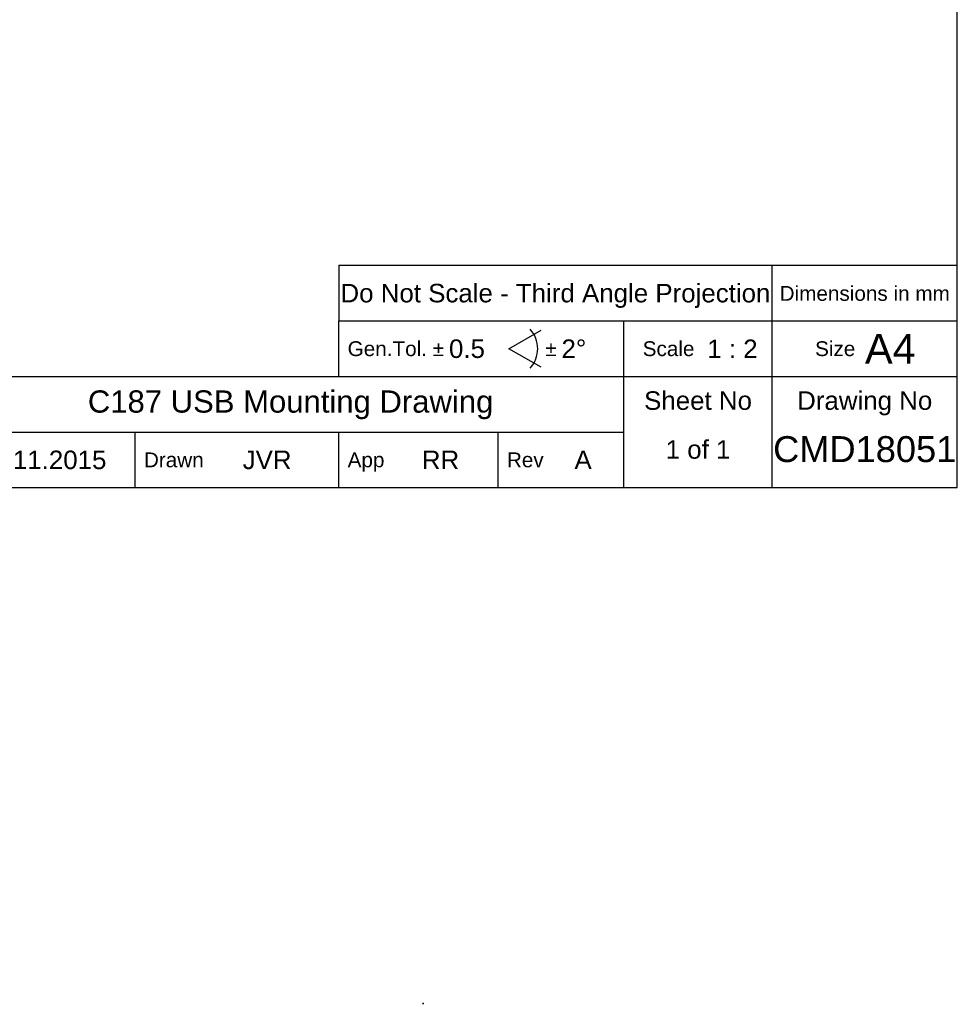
# Model space of a CAD drawing. Extents: x 0 to 283, y -70 to 196.
# Tile 13 of 30: x 156 to 283, y -70 to 63. Entities that reach past the tile are written whole.
import ezdxf
from ezdxf.enums import TextEntityAlignment as Align

# ---------------------------------------------------------------- set-up
doc = ezdxf.new("R2010")
doc.units = 0
doc.layers.get('DEFPOINTS').update_dxf_attribs({"linetype": 'CONTINUOUS'})
for name, color, linetype in [('BORDER', 3, 'CONTINUOUS'), ('BORDERTEXT', 7, 'CONTINUOUS'), ('DIM', 7, 'CONTINUOUS')]:
    doc.layers.add(name, color=color, linetype=linetype)
doc.layers.add('VISIBLE', color=255, linetype='CONTINUOUS', lineweight=0)
doc.styles.add('SANSSERIF', font='sanss___.ttf')
doc.dimstyles.get("Standard").update_dxf_attribs({"dimtxt": 0.18, "dimasz": 0.18, "dimexe": 0.18, "dimexo": 0.0625, "dimgap": 0.09, "dimtad": 0, "dimtih": 1, "dimtoh": 1, "dimdec": 1, "dimzin": 0, "dimdsep": 46, "dimtxsty": 'SANSSERIF', "dimcen": 0.09, "dimadec": 0, "dimazin": 0, "dimtfac": 1, "dimtdec": 1, "dimtofl": 0, "dimtmove": 0, "dimatfit": 3, "dimfxl": 1, "dimtolj": 1, "dimtzin": 0, "dimarcsym": 0})

# ---------------------------------------------------------------- blocks, each defined once
blk = doc.blocks.new('Prof-A4_Motec_Mech_No-Billhead')
at = {"layer": 'BORDER'}
for p, q in [((199.5, 30), (199.5, 22.5)), ((258, 0), (258, 30)), ((199.5, 22.5), (283, 22.5)), ((199.5, 15), (199.5, 22.5)), ((238, 0), (238, 22.5)), ((100, 15), (283, 15)), ((140, 7.5), (238, 7.5)), ((172, 0), (172, 7.5)), ((199.5, 0), (199.5, 7.5)), ((221, 0), (221, 7.5))]:
    blk.add_line(p, q, dxfattribs=at)
blk.add_lwpolyline([(0, 0), (283, 0), (283, 196), (0, 196)], close=True, dxfattribs=at)
for points in [[(199.5, 30), (283, 30)], [(226.81, 16.25), (222.48, 18.75), (226.81, 21.25)]]:
    blk.add_lwpolyline(points, dxfattribs=at)
blk.add_arc((222.48, 18.75), 3.88, 317.3321, 42.6679, dxfattribs=at)
at = {"layer": 'BORDER', "style": 'SANSSERIF'}
blk.add_text('Do Not Scale - Third Angle Projection', height=2.5, dxfattribs=at).set_placement((228.75, 26.25), align=Align.MIDDLE_CENTER)
blk.add_text('Dimensions in mm', height=2, dxfattribs=at).set_placement((270.5, 26.25), align=Align.MIDDLE)
for s, height, p in [('Gen.Tol. %%p', 2, (200.7, 18.75)), ('%%p', 2, (227.39, 18.75)), ('A4', 4, (270.54, 18.75)), ('Scale', 2, (240.53, 18.75)), ('Size', 2, (263.8, 18.75)), ('Drawn', 2, (173.2, 3.75)), ('App', 2, (200.7, 3.75)), ('Rev', 2, (222.2, 3.75))]:
    blk.add_text(s, height=height, dxfattribs=at).set_placement(p, align=Align.MIDDLE_LEFT)
for s, p in [('Sheet No', (248, 10.5)), ('Drawing No', (270.5, 10.5))]:
    blk.add_text(s, height=2.5, dxfattribs=at).set_placement(p, align=Align.CENTER)
at = {"layer": 'BORDERTEXT', "style": 'SANSSERIF', "flags": 4}
blk.add_attdef('2011', (24.99, 192.75), '', height=2, dxfattribs=at)
at = {"layer": 'BORDERTEXT', "style": 'SANSSERIF'}
blk.add_attdef('-2011', (31.82, 192.75), '', height=2, dxfattribs=at)
at = {"layer": 'BORDERTEXT', "style": 'SANSSERIF', "flags": 4}
for tag, p in [('0.15', (214.38, 18.75)), ('0.5%%D', (229.57, 18.75))]:
    blk.add_attdef(tag, text='', height=2.5, dxfattribs=at).set_placement(p, align=Align.MIDDLE_LEFT)
blk.add_attdef('1:2', text='', height=2.5, dxfattribs=at).set_placement((252.64, 18.75), align=Align.MIDDLE)
at = {"layer": 'BORDERTEXT', "style": 'SANSSERIF'}
for tag, height, p in [('TITLE', 3, (193, 11.25)), ('1of1', 2.5, (248, 5.2)), ('SPU88888', 3.5, (270.5, 5.2)), ('22.12.2011', 2.5, (159.4, 3.75)), ('INT', 2.5, (213.24, 3.75)), ('A', 2.5, (232.48, 3.75))]:
    blk.add_attdef(tag, text='', height=height, dxfattribs=at).set_placement(p, align=Align.MIDDLE)
blk.add_attdef('KMH', text='', height=2.5, dxfattribs=at).set_placement((186.53, 3.75), align=Align.MIDDLE_LEFT)
blk = doc.blocks.new('*D4')
at = {"layer": 'DEFPOINTS', "color": 0, "transparency": 16777216}
for p in [(252.64, 132.1), (210.9, -69.62)]:
    blk.add_point(p, dxfattribs=at)
at = {"layer": 'VISIBLE', "color": 0, "lineweight": -2, "transparency": 16777216}
for p, q in [((254.23, 139.83), (253.14, 134.55)), ((256.73, 139.83), (254.23, 139.83)), ((210.81, -69.62), (210.99, -69.62)), ((210.9, -69.71), (210.9, -69.53))]:
    blk.add_line(p, q, dxfattribs=at)
at = {"layer": 'VISIBLE', "color": 0, "transparency": 16777216}
blk.add_solid([(252.73, 134.64), (253.55, 134.47), (252.64, 132.1)], dxfattribs=at)
at = {"layer": 'VISIBLE', "color": 0, "transparency": 16777216, "insert": (262.11, 139.83), "char_height": 2.5, "attachment_point": 5, "style": 'SANSSERIF'}
blk.add_mtext('\\A1;R412.0', dxfattribs=at)

msp = doc.modelspace()

# ---------------------------------------------------------------- block references
at = {"layer": 'DIM'}
ref = msp.add_blockref('Prof-A4_Motec_Mech_No-Billhead', (0, 0), dxfattribs=at)
ref.add_attrib('A', 'A', dxfattribs={"layer": 'BORDERTEXT', "height": 2.5, "style": 'SANSSERIF'}).set_placement((232.4842, 3.75), align=Align.MIDDLE)
ref.add_attrib('KMH', 'JVR', dxfattribs={"layer": 'BORDERTEXT', "height": 2.5, "style": 'SANSSERIF'}).set_placement((186.5328, 3.75), align=Align.MIDDLE_LEFT)
ref.add_attrib('22.12.2011', '17.11.2015', dxfattribs={"layer": 'BORDERTEXT', "height": 2.5, "style": 'SANSSERIF'}).set_placement((159.4, 3.75), align=Align.MIDDLE)
ref.add_attrib('SPU88888', 'CMD18051', dxfattribs={"layer": 'BORDERTEXT', "height": 3.5, "style": 'SANSSERIF'}).set_placement((270.5, 5.2), align=Align.MIDDLE)
ref.add_attrib('1of1', '1 of 1', dxfattribs={"layer": 'BORDERTEXT', "height": 2.5, "style": 'SANSSERIF'}).set_placement((248, 5.2), align=Align.MIDDLE)
ref.add_attrib('1:2', '1 : 2', dxfattribs={"layer": 'BORDERTEXT', "height": 2.5, "style": 'SANSSERIF', "flags": 4}).set_placement((252.6436, 18.75), align=Align.MIDDLE)
ref.add_attrib('0.5%%D', '2%%D', dxfattribs={"layer": 'BORDERTEXT', "height": 2.5, "style": 'SANSSERIF', "flags": 4}).set_placement((229.5719, 18.75), align=Align.MIDDLE_LEFT)
ref.add_attrib('0.15', '0.5', dxfattribs={"layer": 'BORDERTEXT', "height": 2.5, "style": 'SANSSERIF', "flags": 4}).set_placement((214.3838, 18.75), align=Align.MIDDLE_LEFT)
ref.add_attrib('TITLE', 'C187 USB Mounting Drawing', dxfattribs={"layer": 'BORDERTEXT', "height": 3, "style": 'SANSSERIF'}).set_placement((193, 11.25), align=Align.MIDDLE)
ref.add_attrib('INT', 'RR', dxfattribs={"layer": 'BORDERTEXT', "height": 2.5, "style": 'SANSSERIF'}).set_placement((213.242, 3.75), align=Align.MIDDLE)

# ---------------------------------------------------------------- dimensions: what is measured, and where the dimension line sits
at = {"layer": 'VISIBLE'}
dim = msp.add_radius_dim(center=(210.9036, -69.6243), mpoint=(252.6358, 132.1043), dimstyle='Standard', override={"dimtxt": 2.5, "dimasz": 2.5, "dimlfac": 2, "dimadec": 1}, dxfattribs=at)
dim.commit()
dim.dimension.update_dxf_attribs({"geometry": '*D4', "text_midpoint": (262.1099, 139.8279), "dimtype": 164})

doc.saveas('drawing.dxf')
